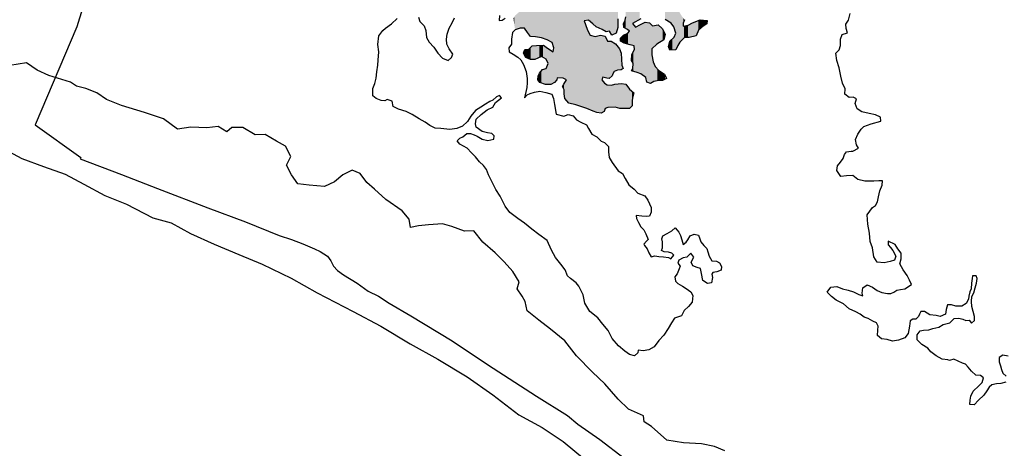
# Model space of a CAD drawing. Extents: x 136693 to 413893, y 707796 to 905796.
# Tile 5 of 70: x 187012 to 206029, y 765480 to 773765. Entities that reach past the tile are written whole.
import ezdxf

# ---------------------------------------------------------------- set-up
doc = ezdxf.new("R2010")
doc.units = 0
doc.header["$LTSCALE"] = 2000
for name, color, linetype in [('COWFILL', 11, 'CONTINUOUS'), ('MAJROADS', 9, 'CONTINUOUS'), ('WATER', 4, 'CONTINUOUS')]:
    doc.layers.add(name, color=color, linetype=linetype)

msp = doc.modelspace()

# ---------------------------------------------------------------- linework, layer by layer
at = {"layer": 'COWFILL', "color": 0}
for points in [[(198530, 773506), (198530, 785764), (198559, 773598), (198559, 785793)], [(198559, 773598), (198559, 785793), (198564, 773615), (198564, 785799)], [(198564, 773615), (198564, 785799), (198565, 773707), (198565, 785800)], [(198565, 773707), (198565, 785800), (198565, 773782), (198565, 785800)], [(198349, 773534), (198349, 785570), (198356, 773535), (198356, 785578)], [(198356, 773535), (198356, 785578), (198362, 773536), (198362, 785584)], [(198362, 773536), (198362, 785584), (198370, 773536), (198370, 785593)], [(198370, 773536), (198370, 785593), (198399, 773540), (198399, 785624)], [(198399, 773540), (198399, 785624), (198405, 773541), (198405, 785631)], [(198405, 773541), (198405, 785631), (198437, 773482), (198437, 785666)], [(198437, 773482), (198437, 785666), (198440, 773477), (198440, 785669)], [(198440, 773477), (198440, 785669), (198446, 773465), (198446, 785676)], [(198446, 773465), (198446, 785676), (198458, 773471), (198458, 785688)], [(198458, 773471), (198458, 785688), (198466, 773475), (198466, 785698)], [(198466, 773475), (198466, 785698), (198468, 773476), (198468, 785699)], [(198468, 773476), (198468, 785699), (198492, 773487), (198492, 785724)], [(198492, 773487), (198492, 785724), (198507, 773495), (198507, 785740)], [(198507, 773495), (198507, 785740), (198512, 773498), (198512, 785745)], [(198512, 773498), (198512, 785745), (198520, 773501), (198520, 785754)], [(198520, 773501), (198520, 785754), (198530, 773506), (198530, 785764)], [(198160, 773620), (198160, 785364), (198228, 773590), (198228, 785439)], [(198228, 773590), (198228, 785439), (198244, 773583), (198244, 785455)], [(198244, 773583), (198244, 785455), (198256, 773578), (198256, 785469)], [(198256, 773578), (198256, 785469), (198263, 773575), (198263, 785476)], [(198263, 773575), (198263, 785476), (198273, 773569), (198273, 785488)], [(198273, 773569), (198273, 785488), (198302, 773553), (198302, 785519)], [(198302, 773553), (198302, 785519), (198306, 773551), (198306, 785523)], [(198306, 773551), (198306, 785523), (198320, 773543), (198320, 785538)], [(198320, 773542), (198320, 785539), (198338, 773533), (198338, 785558)], [(198320, 773543), (198320, 785538), (198320, 773542), (198320, 785539)], [(198338, 773533), (198338, 785558), (198349, 773534), (198349, 785570)], [(197996, 773753), (197996, 785186), (198027, 773727), (198027, 785220)], [(198027, 773727), (198027, 785220), (198079, 773685), (198079, 785276)], [(198079, 773685), (198079, 785276), (198085, 773680), (198085, 785282)], [(198085, 773680), (198085, 785282), (198128, 773642), (198128, 785329)], [(198128, 773642), (198128, 785329), (198146, 773626), (198146, 785349)], [(198146, 773626), (198146, 785349), (198160, 773620), (198160, 785364)], [(197751, 772122), (197751, 784919), (197851, 772087), (197851, 785028)], [(197851, 772087), (197851, 785028), (197912, 772065), (197912, 785095)], [(197912, 773745), (197912, 785095), (197937, 773747), (197937, 785121)], [(197937, 773747), (197937, 785121), (197968, 773750), (197968, 785155)], [(197968, 773750), (197968, 785155), (197978, 773751), (197978, 785166)], [(197978, 773751), (197978, 785166), (197996, 773753), (197996, 785186)], [(197617, 772148), (197617, 784773), (197751, 772122), (197751, 784919)], [(197394, 772643), (197394, 784531), (197493, 772635), (197493, 784639)], [(197493, 772635), (197493, 784639), (197511, 772634), (197511, 784658)], [(197511, 772634), (197511, 784658), (197519, 772629), (197519, 784667)], [(197519, 772629), (197519, 784667), (197526, 772625), (197526, 784674)], [(197526, 772625), (197526, 784675), (197542, 772616), (197542, 784692)], [(197526, 772625), (197526, 784674), (197526, 772625), (197526, 784675)], [(197542, 772616), (197542, 784692), (197570, 772600), (197570, 784722)], [(197570, 772206), (197570, 784722), (197617, 772148), (197617, 784773)], [(197298, 773322), (197298, 784426), (197314, 773274), (197314, 784443)], [(197314, 773274), (197314, 784443), (197331, 773221), (197331, 784462)], [(197331, 772544), (197331, 784462), (197343, 772551), (197343, 784476)], [(197343, 772551), (197343, 784476), (197385, 772601), (197385, 784521)], [(197385, 772601), (197385, 784521), (197394, 772643), (197394, 784531)], [(197130, 773399), (197130, 784244), (197167, 773385), (197167, 784284)], [(197167, 773385), (197167, 784284), (197178, 773381), (197178, 784295)], [(197178, 773381), (197178, 784295), (197179, 773380), (197179, 784297)], [(197179, 773380), (197179, 784297), (197198, 773373), (197198, 784317)], [(197198, 773373), (197198, 784317), (197205, 773369), (197205, 784325)], [(197205, 773369), (197205, 784325), (197220, 773361), (197220, 784341)], [(197220, 773361), (197220, 784341), (197268, 773337), (197268, 784393)], [(197268, 773337), (197268, 784393), (197298, 773322), (197298, 784426)], [(196813, 773531), (196813, 784086), (196822, 773518), (196822, 784090)], [(196822, 773518), (196822, 784090), (196837, 773499), (196837, 784097)], [(196837, 773499), (196837, 784097), (196877, 773446), (196877, 784117)], [(196877, 773446), (196877, 784117), (196880, 773442), (196880, 784118)], [(196880, 773442), (196880, 784118), (196912, 773439), (196912, 784134)], [(196912, 773439), (196912, 784134), (196961, 773434), (196961, 784157)], [(196961, 773434), (196961, 784157), (196972, 773433), (196972, 784163)], [(196972, 773433), (196972, 784163), (196996, 773429), (196996, 784174)], [(196996, 773429), (196996, 784174), (197017, 773426), (197017, 784184)], [(197017, 773426), (197017, 784184), (197020, 773426), (197020, 784186)], [(197020, 773426), (197020, 784186), (197026, 773425), (197026, 784189)], [(197026, 773425), (197026, 784189), (197051, 773421), (197051, 784201)], [(197051, 773421), (197051, 784201), (197059, 773420), (197059, 784204)], [(197059, 773420), (197059, 784204), (197087, 773416), (197087, 784218)], [(197087, 773416), (197087, 784218), (197089, 773415), (197089, 784219)], [(197089, 773415), (197089, 784219), (197110, 773407), (197110, 784229)], [(197110, 773407), (197110, 784229), (197122, 773402), (197122, 784235)], [(197122, 773402), (197122, 784235), (197130, 773399), (197130, 784244)], [(198716, 773592), (198716, 775629), (198728, 773585), (198728, 775581)], [(198728, 773585), (198728, 775581), (198748, 773572), (198748, 775525)], [(198748, 773572), (198748, 775525), (198756, 773567), (198756, 775502)], [(198756, 773567), (198756, 775502), (198761, 773564), (198761, 775489)], [(198761, 773564), (198761, 775489), (198788, 773547), (198788, 775477)], [(198788, 773547), (198788, 775477), (198790, 773546), (198790, 775476)], [(198790, 773283), (198790, 775476), (198791, 773283), (198791, 775476)], [(198791, 773283), (198791, 775476), (198804, 773279), (198804, 775470)], [(198804, 773279), (198804, 775470), (198805, 773278), (198805, 775470)], [(198805, 773278), (198805, 775470), (198827, 773273), (198827, 775460)], [(198827, 773273), (198827, 775460), (198828, 773273), (198828, 775460)], [(198828, 773273), (198828, 775460), (198837, 773271), (198837, 775456)], [(198837, 773271), (198837, 775456), (198839, 773271), (198839, 775455)], [(198839, 773271), (198839, 775455), (198840, 773270), (198840, 775455)], [(198840, 773270), (198840, 775455), (198849, 773268), (198849, 775450)], [(198849, 773688), (198849, 775450), (198852, 773690), (198852, 775449)], [(198852, 773690), (198852, 775449), (198857, 773693), (198857, 775447)], [(198857, 773693), (198857, 775447), (198861, 773695), (198861, 775445)], [(198861, 773695), (198861, 775445), (198874, 773702), (198874, 775440)], [(198874, 773702), (198874, 775440), (198878, 773705), (198878, 775438)], [(198878, 773705), (198878, 775438), (198880, 773706), (198880, 775438)], [(198880, 773706), (198880, 775438), (198888, 773710), (198888, 775436)], [(198888, 773710), (198888, 775436), (198908, 773722), (198908, 775433)], [(198908, 773722), (198908, 775433), (198935, 773737), (198935, 775429)], [(198935, 773737), (198935, 775429), (198980, 773763), (198980, 775422)], [(198980, 773763), (198980, 775422), (198986, 773766), (198986, 775421)], [(199595, 773700), (199595, 774732), (199610, 773677), (199610, 774738)], [(199610, 773677), (199610, 774738), (199615, 773669), (199615, 774735)], [(196649, 773592), (196649, 774527), (196680, 773602), (196680, 774554)], [(196680, 773602), (196680, 774554), (196703, 773602), (196703, 774573)], [(196703, 773602), (196703, 774573), (196721, 773602), (196721, 774580)], [(196721, 773602), (196721, 774580), (196744, 773602), (196744, 774589)], [(196744, 773602), (196744, 774589), (196764, 773602), (196764, 774596)], [(196764, 773602), (196764, 774596), (196770, 773593), (196770, 774598)], [(196770, 773593), (196770, 774598), (196771, 773591), (196771, 774599)], [(196771, 773591), (196771, 774599), (196785, 773571), (196785, 774604)], [(196785, 773571), (196785, 774604), (196813, 773531), (196813, 774614)], [(196813, 773531), (196813, 774614), (196813, 773531), (196813, 774648)], [(199478, 773768), (199478, 774698), (199504, 773753), (199504, 774703)], [(199504, 773753), (199504, 774703), (199541, 773731), (199541, 774712)], [(199541, 773731), (199541, 774712), (199551, 773726), (199551, 774714)], [(199551, 773726), (199551, 774714), (199556, 773723), (199556, 774716)], [(199556, 773723), (199556, 774716), (199566, 773717), (199566, 774720)], [(199566, 773717), (199566, 774720), (199567, 773716), (199567, 774720)], [(199567, 773716), (199567, 774720), (199595, 773700), (199595, 774732)], [(199615, 773669), (199615, 774735), (199641, 773630), (199641, 774718)], [(199641, 773630), (199641, 774328), (199644, 773625), (199644, 774266)], [(199644, 773625), (199644, 774266), (199648, 773614), (199648, 774202)], [(199648, 773614), (199648, 774202), (199650, 773608), (199650, 774197)], [(199650, 773608), (199650, 774197), (199651, 773604), (199651, 774194)], [(199651, 773604), (199651, 774194), (199673, 773544), (199673, 774140)], [(199673, 773544), (199673, 774140), (199676, 773535), (199676, 774132)], [(199676, 773535), (199676, 774132), (199678, 773529), (199678, 774127)], [(199678, 773529), (199678, 774127), (199678, 773528), (199678, 774126)], [(199678, 773528), (199678, 774126), (199683, 773513), (199683, 774113)], [(199683, 773513), (199683, 774113), (199685, 773509), (199685, 774109)], [(199685, 773509), (199685, 774109), (199686, 773507), (199686, 774107)], [(199686, 773185), (199686, 774107), (199698, 773209), (199698, 774076)], [(199698, 773209), (199698, 774076), (199701, 773216), (199701, 774074)], [(199701, 773216), (199701, 774074), (199726, 773264), (199726, 774059)], [(199726, 773264), (199726, 774059), (199739, 773291), (199739, 774051)], [(199739, 773291), (199739, 774051), (199755, 773322), (199755, 773991)], [(196548, 773787), (196548, 773787), (196551, 773763), (196551, 773794)], [(196551, 773763), (196551, 773794), (196560, 773704), (196560, 773808)], [(196560, 773704), (196560, 773808), (196566, 773663), (196566, 773819)], [(196566, 773663), (196566, 773819), (196580, 773569), (196580, 773843)], [(196580, 773569), (196580, 773843), (196581, 773570), (196581, 773846)], [(196581, 773570), (196581, 773846), (196602, 773577), (196602, 773864)], [(196602, 773577), (196602, 773864), (196613, 773580), (196613, 773873)], [(196613, 773580), (196613, 773873), (196638, 773588), (196638, 773894)], [(196638, 773588), (196638, 773894), (196641, 773589), (196641, 773897)], [(196641, 773589), (196641, 773897), (196645, 773591), (196645, 773900)], [(196645, 773591), (196645, 773900), (196649, 773592), (196649, 773904)], [(198708, 773598), (198708, 773756), (198712, 773595), (198712, 773787)], [(198712, 773595), (198712, 773787), (198716, 773592), (198716, 773822)], [(198716, 773592), (198716, 773822), (198716, 773592), (198716, 773823)], [(199755, 773322), (199755, 773908), (199760, 773331), (199760, 773901)], [(199760, 773331), (199760, 773901), (199764, 773335), (199764, 773894)], [(199764, 773335), (199764, 773894), (199771, 773342), (199771, 773882)], [(199771, 773342), (199771, 773882), (199777, 773347), (199777, 773872)], [(199777, 773347), (199777, 773872), (199778, 773348), (199778, 773870)], [(199778, 773348), (199778, 773870), (199789, 773360), (199789, 773850)], [(199789, 773360), (199789, 773850), (199805, 773375), (199805, 773824)], [(199805, 773375), (199805, 773824), (199818, 773388), (199818, 773809)], [(199818, 773388), (199818, 773809), (199829, 773399), (199829, 773796)], [(199829, 773640), (199829, 773796), (199829, 773699), (199829, 773796)], [(199829, 773699), (199829, 773796), (199844, 773738), (199844, 773778)], [(197912, 772065), (197912, 773745), (197937, 772056), (197937, 773669)], [(197937, 772056), (197937, 773669), (197968, 772045), (197968, 773587)], [(198674, 773690), (198674, 773690), (198675, 773678), (198675, 773692)], [(198675, 773678), (198675, 773692), (198681, 773614), (198681, 773705)], [(198681, 773614), (198681, 773705), (198688, 773610), (198688, 773718)], [(198688, 773610), (198688, 773718), (198708, 773598), (198708, 773756)], [(198688, 773610), (198688, 773718), (198688, 773610), (198688, 773718)], [(198849, 773268), (198849, 773688), (198852, 773268), (198852, 773685)], [(198852, 773268), (198852, 773685), (198857, 773266), (198857, 773680)], [(198857, 773266), (198857, 773680), (198861, 773266), (198861, 773675)], [(198861, 773266), (198861, 773675), (198874, 773263), (198874, 773660)], [(198874, 773263), (198874, 773660), (198878, 773262), (198878, 773656)], [(198878, 773262), (198878, 773656), (198880, 773261), (198880, 773653)], [(198880, 773261), (198880, 773653), (198888, 773186), (198888, 773644)], [(198888, 772757), (198888, 773644), (198908, 772750), (198908, 773621)], [(198908, 772750), (198908, 773621), (198935, 772742), (198935, 773636)], [(198935, 772742), (198935, 773636), (198980, 772726), (198980, 773660)], [(198980, 772726), (198980, 773660), (198986, 772724), (198986, 773663)], [(198986, 772724), (198986, 773663), (199000, 772720), (199000, 773671)], [(198986, 772724), (198986, 773663), (198986, 772724), (198986, 773663)], [(199000, 772720), (199000, 773671), (199009, 772717), (199009, 773676)], [(199009, 772717), (199009, 773676), (199009, 772716), (199009, 773676)], [(199009, 772716), (199009, 773676), (199010, 772716), (199010, 773676)], [(199010, 772716), (199010, 773676), (199019, 772710), (199019, 773681)], [(199019, 772710), (199019, 773681), (199076, 772668), (199076, 773711)], [(199076, 772668), (199076, 773711), (199092, 772656), (199092, 773720)], [(199092, 772656), (199092, 773720), (199102, 772649), (199102, 773718)], [(199102, 772649), (199102, 773718), (199110, 772619), (199110, 773717)], [(199110, 772619), (199110, 773717), (199122, 772573), (199122, 773714)], [(199122, 772573), (199122, 773714), (199127, 772556), (199127, 773713)], [(199127, 772556), (199127, 773713), (199151, 772547), (199151, 773708)], [(199151, 772547), (199151, 773708), (199176, 772537), (199176, 773703)], [(199176, 772537), (199176, 773703), (199193, 772531), (199193, 773685)], [(199193, 772531), (199193, 773685), (199197, 772533), (199197, 773681)], [(199197, 772533), (199197, 773681), (199222, 772548), (199222, 773656)], [(199222, 773083), (199222, 773656), (199223, 773200), (199223, 773655)], [(199223, 773200), (199223, 773655), (199234, 773211), (199234, 773644)], [(199234, 773211), (199234, 773644), (199236, 773213), (199236, 773644)], [(199236, 773213), (199236, 773644), (199242, 773219), (199242, 773646)], [(199242, 773219), (199242, 773646), (199246, 773223), (199246, 773647)], [(199246, 773223), (199246, 773647), (199261, 773238), (199261, 773650)], [(199261, 773238), (199261, 773650), (199288, 773264), (199288, 773656)], [(199288, 773264), (199288, 773656), (199306, 773282), (199306, 773660)], [(199306, 773282), (199306, 773660), (199316, 773292), (199316, 773662)], [(199316, 773292), (199316, 773662), (199328, 773299), (199328, 773665)], [(199328, 773299), (199328, 773665), (199343, 773309), (199343, 773668)], [(199343, 773309), (199343, 773668), (199353, 773315), (199353, 773659)], [(199353, 773315), (199353, 773659), (199354, 773316), (199354, 773657)], [(199354, 773316), (199354, 773657), (199367, 773323), (199367, 773644)], [(199367, 773323), (199367, 773644), (199406, 773347), (199406, 773605)], [(199406, 773347), (199406, 773605), (199418, 773355), (199418, 773593)], [(199829, 773399), (199829, 773640), (199844, 773414), (199844, 773643)], [(199829, 773399), (199829, 773640), (199829, 773399), (199829, 773640)], [(199844, 773738), (199844, 773778), (199852, 773760), (199852, 773768)], [(199844, 773414), (199844, 773643), (199852, 773422), (199852, 773644)], [(199852, 773422), (199852, 773644), (199855, 773422), (199855, 773645)], [(199855, 773422), (199855, 773645), (199863, 773422), (199863, 773646)], [(199863, 773422), (199863, 773646), (199867, 773422), (199867, 773647)], [(199867, 773422), (199867, 773647), (199873, 773422), (199873, 773648)], [(199873, 773422), (199873, 773648), (199892, 773422), (199892, 773651)], [(199892, 773422), (199892, 773651), (199895, 773422), (199895, 773652)], [(199895, 773422), (199895, 773652), (199902, 773422), (199902, 773653)], [(199902, 773422), (199902, 773653), (199921, 773422), (199921, 773656)], [(199921, 773422), (199921, 773656), (199938, 773422), (199938, 773666)], [(199938, 773422), (199938, 773666), (199944, 773422), (199944, 773670)], [(199944, 773422), (199944, 773670), (199958, 773425), (199958, 773678)], [(199958, 773425), (199958, 773678), (199960, 773425), (199960, 773679)], [(199960, 773425), (199960, 773679), (199997, 773434), (199997, 773701)], [(199997, 773434), (199997, 773701), (200002, 773435), (200002, 773704)], [(200002, 773435), (200002, 773704), (200005, 773436), (200005, 773706)], [(200005, 773436), (200005, 773706), (200022, 773441), (200022, 773712)], [(200022, 773441), (200022, 773712), (200051, 773448), (200051, 773724)], [(200051, 773448), (200051, 773724), (200067, 773451), (200067, 773730)], [(200067, 773451), (200067, 773730), (200079, 773454), (200079, 773734)], [(200079, 773454), (200079, 773734), (200121, 773563), (200121, 773750)], [(200121, 773563), (200121, 773750), (200140, 773578), (200140, 773757)], [(200140, 773578), (200140, 773757), (200156, 773591), (200156, 773764)], [(200156, 773591), (200156, 773764), (200167, 773600), (200167, 773762)], [(200167, 773600), (200167, 773762), (200177, 773608), (200177, 773761)], [(200177, 773608), (200177, 773761), (200214, 773638), (200214, 773756)], [(200214, 773638), (200214, 773756), (200215, 773638), (200215, 773756)], [(200215, 773638), (200215, 773756), (200259, 773671), (200259, 773750)], [(200259, 773671), (200259, 773750), (200277, 773684), (200277, 773748)], [(200277, 773684), (200277, 773748), (200281, 773687), (200281, 773747)], [(200281, 773687), (200281, 773747), (200290, 773746)], [(197968, 772045), (197968, 773587), (197978, 772040), (197978, 773560)], [(197978, 772040), (197978, 773560), (197996, 772033), (197996, 773527)], [(197996, 772033), (197996, 773527), (198027, 772019), (198027, 773468)], [(198027, 772019), (198027, 773468), (198079, 771996), (198079, 773454)], [(198079, 771996), (198079, 773454), (198085, 771994), (198085, 773453)], [(198085, 771994), (198085, 773453), (198128, 771979), (198128, 773442)], [(198128, 771979), (198128, 773442), (198146, 771973), (198146, 773446)], [(198146, 771973), (198146, 773446), (198160, 771968), (198160, 773450)], [(198160, 771968), (198160, 773450), (198228, 771961), (198228, 773466)], [(198228, 771961), (198228, 773466), (198244, 771959), (198244, 773464)], [(198244, 771959), (198244, 773464), (198256, 771966), (198256, 773461)], [(198256, 772604), (198256, 773461), (198263, 772623), (198263, 773460)], [(198263, 772623), (198263, 773460), (198273, 772654), (198273, 773458)], [(198273, 772654), (198273, 773458), (198302, 772647), (198302, 773452)], [(198302, 772647), (198302, 773452), (198306, 772646), (198306, 773452)], [(198306, 772646), (198306, 773452), (198320, 772643), (198320, 773449)], [(198320, 772643), (198320, 773449), (198320, 772643), (198320, 773449)], [(198320, 772643), (198320, 773449), (198338, 772639), (198338, 773407)], [(198338, 772639), (198338, 773407), (198349, 772637), (198349, 773380)], [(198613, 773346), (198613, 773405), (198616, 773345), (198616, 773408)], [(198613, 773347), (198613, 773347), (198613, 773346), (198613, 773405)], [(198616, 773345), (198616, 773408), (198626, 773341), (198626, 773418)], [(198626, 773341), (198626, 773418), (198628, 773340), (198628, 773420)], [(198628, 773340), (198628, 773420), (198633, 773338), (198633, 773424)], [(198633, 773338), (198633, 773424), (198643, 773333), (198643, 773435)], [(198643, 773333), (198643, 773435), (198668, 773322), (198668, 773459)], [(198668, 773322), (198668, 773459), (198672, 773320), (198672, 773463)], [(198672, 773320), (198672, 773463), (198674, 773319), (198674, 773464)], [(198674, 773319), (198674, 773464), (198675, 773319), (198675, 773465)], [(198675, 773319), (198675, 773465), (198681, 773316), (198681, 773468)], [(198681, 773316), (198681, 773468), (198688, 773313), (198688, 773471)], [(198688, 773313), (198688, 773471), (198708, 773307), (198708, 773481)], [(198688, 773313), (198688, 773471), (198688, 773313), (198688, 773471)], [(198708, 773307), (198708, 773481), (198712, 773306), (198712, 773483)], [(198712, 773306), (198712, 773483), (198716, 773304), (198716, 773485)], [(198716, 773304), (198716, 773485), (198728, 773301), (198728, 773491)], [(198716, 773304), (198716, 773485), (198716, 773304), (198716, 773485)], [(198728, 773301), (198728, 773491), (198748, 773295), (198748, 773501)], [(198748, 773295), (198748, 773501), (198756, 773293), (198756, 773505)], [(198756, 773293), (198756, 773505), (198761, 773291), (198761, 773511)], [(198761, 773291), (198761, 773511), (198788, 773283), (198788, 773545)], [(198788, 773283), (198788, 773545), (198790, 773283), (198790, 773546)], [(199418, 773355), (199418, 773593), (199428, 773361), (199428, 773573)], [(199428, 773361), (199428, 773573), (199450, 773375), (199450, 773532)], [(199450, 773375), (199450, 773532), (199463, 773427), (199463, 773509)], [(199463, 773427), (199463, 773509), (199476, 773482), (199476, 773484)], [(199476, 773482), (199476, 773484), (199476, 773483)], [(199615, 773176), (199615, 773391), (199641, 773178), (199641, 773414)], [(199641, 773178), (199641, 773414), (199644, 773178), (199644, 773417)], [(199644, 773178), (199644, 773417), (199648, 773178), (199648, 773421)], [(199648, 773178), (199648, 773421), (199650, 773178), (199650, 773422)], [(199650, 773178), (199650, 773422), (199651, 773178), (199651, 773424)], [(199651, 773178), (199651, 773424), (199673, 773180), (199673, 773476)], [(199673, 773180), (199673, 773476), (199676, 773180), (199676, 773483)], [(199676, 773180), (199676, 773483), (199678, 773180), (199678, 773488)], [(199678, 773180), (199678, 773489), (199683, 773181), (199683, 773502)], [(199678, 773180), (199678, 773488), (199678, 773180), (199678, 773489)], [(199683, 773181), (199683, 773502), (199685, 773184), (199685, 773506)], [(199685, 773184), (199685, 773506), (199686, 773185), (199686, 773507)], [(196837, 773013), (196837, 773191), (196877, 772998), (196877, 773227)], [(196877, 772998), (196877, 773227), (196880, 772998), (196880, 773229)], [(196880, 772998), (196880, 773229), (196912, 772998), (196912, 773257)], [(196912, 772998), (196912, 773257), (196961, 772998), (196961, 773262)], [(196961, 772998), (196961, 773262), (196972, 773002), (196972, 773263)], [(196972, 773002), (196972, 773263), (196996, 773012), (196996, 773265)], [(196996, 773012), (196996, 773265), (197017, 773021), (197017, 773266)], [(197017, 773021), (197017, 773266), (197020, 773022), (197020, 773267)], [(197020, 773022), (197020, 773267), (197026, 773025), (197026, 773267)], [(197026, 773025), (197026, 773267), (197051, 773038), (197051, 773268)], [(197051, 773038), (197051, 773268), (197059, 773041), (197059, 773269)], [(197059, 773041), (197059, 773269), (197087, 773055), (197087, 773270)], [(197087, 773055), (197087, 773270), (197089, 773054), (197089, 773270)], [(197089, 773054), (197089, 773270), (197110, 773042), (197110, 773272)], [(197110, 773042), (197110, 773272), (197122, 773036), (197122, 773272)], [(197122, 773036), (197122, 773272), (197130, 773031), (197130, 773273)], [(197130, 773031), (197130, 773273), (197167, 773011), (197167, 773244)], [(197167, 773011), (197167, 773244), (197178, 773005), (197178, 773235)], [(197178, 773005), (197178, 773235), (197179, 773004), (197179, 773234)], [(197179, 773004), (197179, 773234), (197198, 772965), (197198, 773219)], [(197198, 772965), (197198, 773219), (197205, 772951), (197205, 773214)], [(197314, 772535), (197314, 773146), (197331, 772544), (197331, 773221)], [(198349, 772637), (198349, 773380), (198356, 772635), (198356, 773362)], [(198356, 772635), (198356, 773362), (198362, 772634), (198362, 773348)], [(198362, 772634), (198362, 773348), (198370, 772633), (198370, 773348)], [(198370, 772633), (198370, 773348), (198399, 772628), (198399, 773348)], [(198399, 772628), (198399, 773348), (198405, 772633), (198405, 773348)], [(198405, 772633), (198405, 773348), (198437, 772660), (198437, 773348)], [(198437, 772660), (198437, 773348), (198440, 772663), (198440, 773346)], [(198440, 772663), (198440, 773346), (198446, 772668), (198446, 773342)], [(198446, 772668), (198446, 773342), (198458, 772678), (198458, 773335)], [(198458, 772678), (198458, 773335), (198466, 772720), (198466, 773330)], [(198466, 772720), (198466, 773330), (198468, 772722), (198468, 773329)], [(198468, 772722), (198468, 773329), (198492, 772761), (198492, 773314)], [(198492, 772761), (198492, 773314), (198507, 772767), (198507, 773305)], [(198507, 772767), (198507, 773305), (198512, 772769), (198512, 773302)], [(198512, 772769), (198512, 773302), (198520, 772772), (198520, 773297)], [(198520, 772772), (198520, 773297), (198530, 772775), (198530, 773285)], [(198530, 772775), (198530, 773285), (198559, 772786), (198559, 773249)], [(198559, 772786), (198559, 773249), (198564, 772787), (198564, 773243)], [(198564, 772787), (198564, 773243), (198565, 772787), (198565, 773242)], [(198565, 772787), (198565, 773242), (198565, 772787), (198565, 773241)], [(198565, 772787), (198565, 773241), (198583, 772789), (198583, 773220)], [(198583, 772789), (198583, 773220), (198595, 772790), (198595, 773204)], [(199541, 773248), (199541, 773248), (199551, 773219), (199551, 773286)], [(199551, 773219), (199551, 773286), (199556, 773204), (199556, 773305)], [(199556, 773204), (199556, 773305), (199566, 773173), (199566, 773344)], [(199566, 773173), (199566, 773344), (199567, 773173), (199567, 773349)], [(199567, 773173), (199567, 773349), (199595, 773175), (199595, 773373)], [(199595, 773175), (199595, 773373), (199610, 773176), (199610, 773387)], [(199610, 773176), (199610, 773387), (199615, 773176), (199615, 773391)], [(196744, 773116), (196744, 773116), (196764, 773076), (196764, 773175)], [(196764, 773076), (196764, 773175), (196770, 773064), (196770, 773191)], [(196770, 773064), (196770, 773191), (196771, 773061), (196771, 773191)], [(196771, 773061), (196771, 773191), (196785, 773032), (196785, 773191)], [(196785, 773032), (196785, 773191), (196813, 773022), (196813, 773191)], [(196813, 773022), (196813, 773191), (196813, 773022), (196813, 773191)], [(196813, 773022), (196813, 773191), (196822, 773019), (196822, 773191)], [(196822, 773019), (196822, 773191), (196837, 773013), (196837, 773191)], [(197205, 772951), (197205, 773214), (197220, 772920), (197220, 773204)], [(197220, 772510), (197220, 773204), (197268, 772510), (197268, 773175)], [(197268, 772510), (197268, 773175), (197298, 772527), (197298, 773156)], [(197298, 772527), (197298, 773156), (197314, 772535), (197314, 773146)], [(198595, 772790), (198595, 773204), (198604, 772791), (198604, 773181)], [(198604, 772791), (198604, 773181), (198613, 772792), (198613, 773159)], [(198613, 772792), (198613, 773159), (198613, 772792), (198613, 773158)], [(198613, 772792), (198613, 773158), (198616, 772793), (198616, 773150)], [(198616, 772793), (198616, 773150), (198626, 772794), (198626, 773126)], [(198626, 772794), (198626, 773126), (198628, 772795), (198628, 773120)], [(198628, 772795), (198628, 773120), (198633, 772798), (198633, 773051)], [(198633, 772798), (198633, 773051), (198643, 772804), (198643, 772886)], [(198828, 772977), (198828, 772977), (198837, 772963), (198837, 773094)], [(198837, 772963), (198837, 773094), (198839, 772960), (198839, 773097)], [(198839, 772960), (198839, 773097), (198840, 772959), (198840, 773099)], [(198840, 772959), (198840, 773099), (198849, 772944), (198849, 773116)], [(198849, 772944), (198849, 773116), (198852, 772940), (198852, 773121)], [(198852, 772940), (198852, 773121), (198857, 772933), (198857, 773130)], [(198857, 772933), (198857, 773130), (198861, 772926), (198861, 773137)], [(198861, 772765), (198861, 773137), (198874, 772761), (198874, 773161)], [(198874, 772761), (198874, 773161), (198878, 772760), (198878, 773167)], [(198878, 772760), (198878, 773167), (198880, 772759), (198880, 773172)], [(198880, 772759), (198880, 773172), (198888, 772757), (198888, 773186)], [(199222, 772548), (199222, 773083), (199223, 772549), (199223, 773079)], [(199223, 772549), (199223, 773079), (199234, 772556), (199234, 773016)], [(197179, 772510), (197179, 772823), (197198, 772510), (197198, 772868)], [(197198, 772510), (197198, 772868), (197205, 772510), (197205, 772886)], [(197205, 772510), (197205, 772886), (197220, 772510), (197220, 772920)], [(198852, 772768), (198852, 772818), (198857, 772766), (198857, 772876)], [(198857, 772766), (198857, 772876), (198861, 772765), (198861, 772926)], [(199234, 772556), (199234, 773016), (199236, 772557), (199236, 773007)], [(199236, 772557), (199236, 773007), (199242, 772561), (199242, 772973)], [(199242, 772561), (199242, 772973), (199246, 772563), (199246, 772949)], [(199246, 772563), (199246, 772949), (199261, 772572), (199261, 772917)], [(199261, 772572), (199261, 772917), (199288, 772577), (199288, 772857)], [(199288, 772577), (199288, 772857), (199306, 772580), (199306, 772836)], [(199306, 772580), (199306, 772836), (199316, 772582), (199316, 772825)], [(197020, 772600), (197020, 772625), (197026, 772593), (197026, 772671)], [(197026, 772593), (197026, 772671), (197051, 772562), (197051, 772729)], [(197051, 772562), (197051, 772729), (197059, 772553), (197059, 772738)], [(197059, 772553), (197059, 772738), (197087, 772542), (197087, 772774)], [(197087, 772542), (197087, 772774), (197089, 772541), (197089, 772777)], [(197089, 772541), (197089, 772777), (197110, 772533), (197110, 772804)], [(197110, 772533), (197110, 772804), (197122, 772528), (197122, 772807)], [(197122, 772528), (197122, 772807), (197130, 772525), (197130, 772809)], [(197130, 772525), (197130, 772809), (197167, 772511), (197167, 772818)], [(197167, 772511), (197167, 772818), (197178, 772510), (197178, 772820)], [(197178, 772510), (197178, 772820), (197179, 772510), (197179, 772823)], [(198827, 772776), (198827, 772776), (198828, 772775), (198828, 772778)], [(198828, 772775), (198828, 772778), (198837, 772773), (198837, 772793)], [(198837, 772773), (198837, 772793), (198839, 772772), (198839, 772796)], [(198839, 772772), (198839, 772796), (198840, 772772), (198840, 772797)], [(198840, 772772), (198840, 772797), (198849, 772769), (198849, 772813)], [(198849, 772769), (198849, 772813), (198852, 772768), (198852, 772818)], [(199316, 772582), (199316, 772825), (199328, 772584), (199328, 772811)], [(199328, 772584), (199328, 772811), (199343, 772587), (199343, 772793)], [(199343, 772587), (199343, 772793), (199353, 772588), (199353, 772782)], [(199353, 772588), (199353, 772782), (199354, 772588), (199354, 772781)], [(199354, 772588), (199354, 772781), (199367, 772588), (199367, 772773)], [(199367, 772588), (199367, 772773), (199406, 772588), (199406, 772749)], [(199406, 772588), (199406, 772749), (199418, 772588), (199418, 772741)], [(199418, 772588), (199418, 772741), (199428, 772588), (199428, 772735)], [(199428, 772588), (199428, 772735), (199450, 772600), (199450, 772721)], [(199450, 772600), (199450, 772721), (199463, 772607), (199463, 772713)], [(199463, 772607), (199463, 772713), (199476, 772614), (199476, 772687)], [(199476, 772614), (199476, 772687), (199476, 772614), (199476, 772686)], [(199476, 772614), (199476, 772686), (199478, 772615), (199478, 772682)], [(197017, 772604), (197017, 772604), (197020, 772600), (197020, 772625)], [(197493, 772475), (197493, 772475), (197511, 772439), (197511, 772504)], [(197511, 772439), (197511, 772504), (197519, 772423), (197519, 772517)], [(197519, 772423), (197519, 772517), (197526, 772409), (197526, 772528)], [(197526, 772330), (197526, 772529), (197542, 772240), (197542, 772555)], [(197526, 772409), (197526, 772528), (197526, 772408), (197526, 772529)], [(197542, 772240), (197542, 772555), (197570, 772206), (197570, 772600)], [(198256, 771966), (198256, 772604), (198263, 771970), (198263, 772595)], [(198263, 771970), (198263, 772595), (198273, 771976), (198273, 772581)], [(198273, 771976), (198273, 772581), (198302, 771992), (198302, 772541)], [(198302, 771992), (198302, 772541), (198306, 772005), (198306, 772537)], [(198306, 772005), (198306, 772537), (198320, 772051), (198320, 772527)], [(198320, 772051), (198320, 772527), (198320, 772051), (198320, 772527)], [(198320, 772051), (198320, 772527), (198338, 772057), (198338, 772515)], [(198338, 772057), (198338, 772515), (198349, 772060), (198349, 772508)], [(198349, 772060), (198349, 772508), (198356, 772063), (198356, 772503)], [(198356, 772063), (198356, 772503), (198362, 772065), (198362, 772503)], [(198362, 772065), (198362, 772503), (198370, 772067), (198370, 772503)], [(198370, 772067), (198370, 772503), (198399, 772069), (198399, 772502)], [(198399, 772069), (198399, 772502), (198405, 772069), (198405, 772502)], [(198405, 772069), (198405, 772502), (198437, 772071), (198437, 772502)], [(198437, 772071), (198437, 772502), (198440, 772071), (198440, 772502)], [(198440, 772071), (198440, 772502), (198446, 772071), (198446, 772504)], [(198446, 772071), (198446, 772504), (198458, 772072), (198458, 772507)], [(198458, 772072), (198458, 772507), (198466, 772072), (198466, 772509)], [(198466, 772072), (198466, 772509), (198468, 772072), (198468, 772509)], [(198468, 772072), (198468, 772509), (198492, 772074), (198492, 772515)], [(198492, 772074), (198492, 772515), (198507, 772074), (198507, 772518)], [(198507, 772074), (198507, 772518), (198512, 772075), (198512, 772519)], [(198512, 772075), (198512, 772519), (198520, 772072), (198520, 772520)], [(198520, 772072), (198520, 772520), (198530, 772070), (198530, 772521)], [(198530, 772070), (198530, 772521), (198559, 772062), (198559, 772525)], [(198559, 772062), (198559, 772525), (198564, 772060), (198564, 772526)], [(198564, 772060), (198564, 772526), (198565, 772060), (198565, 772526)], [(198565, 772060), (198565, 772526), (198583, 772055), (198583, 772528)], [(198565, 772060), (198565, 772526), (198565, 772060), (198565, 772526)], [(198583, 772055), (198583, 772528), (198595, 772051), (198595, 772530)], [(198595, 772051), (198595, 772530), (198604, 772049), (198604, 772531)], [(198604, 772049), (198604, 772531), (198613, 772049), (198613, 772532)], [(198613, 772049), (198613, 772532), (198613, 772049), (198613, 772532)], [(198613, 772049), (198613, 772532), (198616, 772049), (198616, 772532)], [(198616, 772049), (198616, 772532), (198626, 772049), (198626, 772534)], [(198626, 772049), (198626, 772534), (198628, 772049), (198628, 772534)], [(198628, 772049), (198628, 772534), (198633, 772049), (198633, 772534)], [(198633, 772049), (198633, 772534), (198643, 772049), (198643, 772532)], [(198643, 772049), (198643, 772532), (198668, 772049), (198668, 772527)], [(198668, 772049), (198668, 772527), (198672, 772048), (198672, 772526)], [(198672, 772048), (198672, 772526), (198674, 772048), (198674, 772526)], [(198674, 772048), (198674, 772526), (198675, 772048), (198675, 772526)], [(198675, 772048), (198675, 772526), (198681, 772048), (198681, 772524)], [(198681, 772048), (198681, 772524), (198688, 772048), (198688, 772523)], [(198688, 772048), (198688, 772523), (198688, 772048), (198688, 772523)], [(198688, 772048), (198688, 772523), (198708, 772048), (198708, 772519)], [(198708, 772048), (198708, 772519), (198712, 772048), (198712, 772518)], [(198712, 772048), (198712, 772518), (198716, 772048), (198716, 772517)], [(198716, 772048), (198716, 772517), (198716, 772048), (198716, 772517)], [(198716, 772048), (198716, 772517), (198728, 772048), (198728, 772502)], [(198728, 772048), (198728, 772502), (198748, 772048), (198748, 772477)], [(198748, 772048), (198748, 772477), (198756, 772048), (198756, 772468)], [(198756, 772048), (198756, 772468), (198761, 772048), (198761, 772462)], [(198761, 772048), (198761, 772462), (198788, 772048), (198788, 772428)], [(197526, 772332), (197526, 772332), (197526, 772330), (197526, 772408)], [(198788, 772048), (198788, 772428), (198790, 772049), (198790, 772426)], [(198790, 772049), (198790, 772426), (198791, 772050), (198791, 772424)], [(198791, 772050), (198791, 772424), (198804, 772063), (198804, 772413)], [(198804, 772063), (198804, 772413), (198805, 772064), (198805, 772412)], [(198805, 772064), (198805, 772412), (198827, 772086), (198827, 772392)], [(198827, 772086), (198827, 772392), (198828, 772087), (198828, 772391)], [(198828, 772087), (198828, 772391), (198837, 772096), (198837, 772382)], [(198837, 772096), (198837, 772382), (198839, 772098), (198839, 772381)], [(198839, 772098), (198839, 772381), (198840, 772206), (198840, 772380)], [(198840, 772206), (198840, 772380), (198849, 772249), (198849, 772371)], [(198849, 772249), (198849, 772371), (198852, 772261), (198852, 772369)], [(198852, 772261), (198852, 772369), (198857, 772282), (198857, 772364)], [(198857, 772282), (198857, 772364), (198861, 772298), (198861, 772360)]]:
    msp.add_solid(points, dxfattribs=at)
at = {"layer": 'MAJROADS', "color": 0}
for points in [[(188393, 774527), (188118, 773624)], [(188118, 773624), (187310, 771732), (188195, 771098)], [(188195, 771098), (188178, 771073), (188981, 770774), (189674, 770501), (190643, 770125), (191370, 769859), (192022, 769595), (192264, 769518), (192481, 769432), (192707, 769338), (192815, 769287), (192957, 769194), (193024, 769101), (193073, 769000), (193148, 768916), (193265, 768831), (193531, 768670), (193740, 768518), (193940, 768424), (194149, 768288), (194566, 768042), (195366, 767559), (196050, 767101), (196992, 766491), (197593, 766117), (197793, 765948), (198218, 765652), (198684, 765288)]]:
    msp.add_lwpolyline(points, dxfattribs=at)
at = {"layer": 'WATER', "color": 0}
for points in [[(194714, 773816), (194739, 773732), (194780, 773690), (194822, 773648), (194855, 773556), (194871, 773422), (194920, 773329), (195012, 773236), (195086, 773119), (195178, 773018), (195286, 772975), (195354, 773033), (195379, 773100), (195305, 773201), (195263, 773293), (195256, 773386), (195265, 773486), (195307, 773603), (195366, 773703), (195409, 773803)], [(196280, 773848), (196271, 773747), (196330, 773755), (196389, 773797)], [(199009, 773779), (198849, 773688), (198908, 773621), (199000, 773671), (199092, 773720), (199176, 773703), (199234, 773644), (199343, 773668), (199418, 773593), (199476, 773483), (199450, 773375), (199316, 773292), (199223, 773200), (199222, 773083), (199246, 772949), (199288, 772857), (199354, 772781), (199463, 772713), (199504, 772629), (199428, 772588), (199353, 772588), (199261, 772572), (199193, 772531), (199127, 772556), (199102, 772649), (199010, 772716), (198935, 772742), (198827, 772776), (198852, 772818), (198861, 772926), (198828, 772977), (198837, 773094), (198888, 773186), (198880, 773261), (198805, 773278), (198688, 773313), (198613, 773347), (198613, 773405), (198672, 773463), (198756, 773505), (198790, 773546), (198748, 773572), (198681, 773614), (198674, 773690), (198708, 773756), (198716, 773823)], [(206055, 766759), (205962, 766734), (205879, 766726), (205786, 766710), (205736, 766660), (205694, 766593), (205634, 766510), (205533, 766410), (205449, 766319), (205365, 766328), (205366, 766411), (205383, 766487), (205426, 766587), (205535, 766687), (205602, 766753), (205628, 766845), (205570, 766887), (205478, 766896), (205395, 766972), (205328, 767048), (205278, 767107), (205220, 767124), (205136, 767166), (205053, 767201), (204969, 767176), (204936, 767193), (204827, 767202), (204710, 767270), (204610, 767346), (204552, 767413), (204435, 767489), (204344, 767574), (204344, 767674), (204403, 767749), (204470, 767765), (204571, 767773), (204646, 767798), (204764, 767822), (204848, 767872), (204974, 767904), (205058, 767988), (205150, 767995), (205225, 767978), (205284, 767953), (205351, 767960), (205392, 767902), (205451, 767951), (205452, 768027), (205427, 768127), (205403, 768220), (205395, 768320), (205404, 768412), (205438, 768487), (205464, 768579), (205489, 768671), (205507, 768763), (205482, 768814), (205415, 768814), (205406, 768764), (205397, 768672), (205388, 768563), (205363, 768505), (205346, 768421), (205337, 768362), (205294, 768279), (205210, 768229), (205093, 768230), (205010, 768256), (204934, 768256), (204908, 768164), (204891, 768072), (204790, 768031), (204715, 768048), (204590, 768058), (204490, 768125), (204414, 768126), (204389, 768076), (204372, 768026), (204321, 767976), (204262, 767976), (204212, 767943), (204195, 767843), (204169, 767700), (204109, 767617), (203983, 767568), (203866, 767552), (203766, 767586), (203657, 767595), (203582, 767662), (203583, 767763), (203592, 767838), (203559, 767905), (203492, 767939), (203400, 767990), (203325, 768016), (203242, 768075), (203158, 768117), (203033, 768177), (202925, 768270), (202783, 768346), (202691, 768413), (202608, 768498), (202676, 768598), (202793, 768605), (202902, 768563), (203010, 768537), (203119, 768503), (203219, 768452), (203294, 768426), (203286, 768476), (203295, 768585), (203379, 768643), (203480, 768592), (203571, 768533), (203663, 768491), (203772, 768473), (203839, 768473), (203898, 768498), (203956, 768539), (204023, 768547), (204107, 768563), (204233, 768646), (204200, 768730), (204151, 768822), (204076, 768932), (204010, 769049), (204036, 769141), (204036, 769250), (203970, 769334), (203920, 769418), (203787, 769486), (203786, 769411), (203828, 769360), (203878, 769301), (203936, 769192), (203910, 769117), (203826, 769092), (203709, 769068), (203575, 769077), (203508, 769178), (203485, 769354), (203435, 769480), (203428, 769639), (203395, 769815), (203380, 769991), (203481, 770133), (203540, 770174), (203582, 770241), (203600, 770342), (203626, 770459), (203668, 770567), (203677, 770651), (203602, 770651), (203510, 770644), (203334, 770645), (203200, 770679), (203100, 770755), (202983, 770747), (202874, 770731), (202791, 770849), (202808, 770941), (202867, 771008), (202918, 771083), (202944, 771158), (202978, 771208), (203070, 771224), (203103, 771224), (203213, 771282), (203171, 771349), (203155, 771450), (203198, 771550), (203265, 771650), (203316, 771700), (203458, 771749), (203643, 771806), (203635, 771882), (203543, 771924), (203418, 771950), (203276, 771985), (203184, 772044), (203151, 772145), (203177, 772237), (203110, 772270), (203035, 772263), (202951, 772322), (202952, 772431), (202903, 772540), (202870, 772674), (202838, 772833), (202797, 772976), (202772, 773118), (202840, 773185), (202866, 773268), (202866, 773386), (202900, 773478), (203001, 773510), (202977, 773594), (202969, 773678), (203019, 773753), (203054, 773887)], [(198565, 773782), (198565, 773707), (198564, 773615), (198530, 773506), (198446, 773465), (198405, 773541), (198338, 773533), (198263, 773575), (198146, 773626), (198079, 773685), (197996, 773753), (197912, 773745), (197937, 773669), (197978, 773560), (198027, 773468), (198128, 773442), (198228, 773466), (198320, 773449), (198362, 773348), (198437, 773348), (198520, 773297), (198595, 773204), (198628, 773120), (198643, 772886), (198668, 772819), (198626, 772794), (198559, 772786), (198492, 772761), (198466, 772720), (198458, 772678), (198399, 772628), (198349, 772637), (198273, 772654), (198256, 772604), (198306, 772537), (198356, 772503), (198440, 772502), (198507, 772518), (198633, 772534), (198716, 772517), (198791, 772424), (198874, 772349), (198857, 772282), (198840, 772206), (198839, 772098), (198788, 772048), (198688, 772048), (198604, 772049), (198512, 772075), (198370, 772067), (198320, 772051), (198302, 771992), (198244, 771959), (198160, 771968), (198085, 771994), (197968, 772045), (197851, 772087), (197751, 772122), (197617, 772148), (197542, 772240), (197526, 772332), (197526, 772408), (197493, 772475), (197519, 772517), (197570, 772600), (197511, 772634), (197394, 772643), (197385, 772601), (197343, 772551), (197268, 772510), (197167, 772511), (197059, 772553), (197017, 772604), (197026, 772671), (197051, 772729), (197110, 772804), (197178, 772820), (197220, 772920), (197179, 773004), (197087, 773055), (197020, 773022), (196961, 772998), (196877, 772998), (196785, 773032), (196744, 773116), (196770, 773191), (196837, 773191), (196912, 773257), (196996, 773265), (197130, 773273), (197205, 773214), (197314, 773146), (197331, 773221), (197298, 773322), (197198, 773373), (197089, 773415), (196972, 773433), (196880, 773442), (196822, 773518), (196764, 773602), (196680, 773602), (196580, 773569), (196529, 773519), (196511, 773386), (196511, 773294), (196460, 773218), (196468, 773143), (196543, 773101), (196635, 773042), (196693, 772991), (196743, 772898), (196792, 772764), (196816, 772630), (196816, 772546), (196807, 772454), (196764, 772254), (196814, 772312), (196873, 772337), (196957, 772361), (197057, 772386), (197174, 772360), (197291, 772326), (197324, 772242), (197340, 772124), (197373, 771940), (197523, 771897), (197607, 771930), (197699, 771904), (197765, 771828), (197849, 771786), (197957, 771735), (197999, 771659), (198065, 771550), (198157, 771499), (198240, 771415), (198307, 771389), (198382, 771314), (198381, 771213), (198397, 771104), (198455, 771003), (198571, 770843), (198655, 770793), (198704, 770692), (198779, 770574), (198879, 770490), (198953, 770414), (199087, 770363), (199145, 770279), (199211, 770136), (199211, 770044), (199177, 769969), (199110, 769961), (199026, 769970), (198917, 769979), (198925, 769920), (198966, 769845), (199008, 769761), (199066, 769702), (199107, 769626), (199148, 769517), (199115, 769484), (199064, 769425), (199081, 769400), (199131, 769333), (199164, 769257), (199205, 769182), (199280, 769198), (199356, 769189), (199448, 769180), (199540, 769171), (199590, 769145), (199649, 769212), (199607, 769254), (199540, 769271), (199457, 769280), (199407, 769306), (199424, 769356), (199425, 769473), (199417, 769532), (199434, 769590), (199518, 769632), (199610, 769681), (199669, 769739), (199711, 769697), (199744, 769655), (199777, 769596), (199802, 769512), (199826, 769420), (199885, 769462), (199919, 769512), (199961, 769587), (200037, 769620), (200120, 769602), (200145, 769527), (200170, 769468), (200228, 769401), (200286, 769342), (200302, 769275), (200327, 769191), (200377, 769107), (200469, 769098), (200527, 769064), (200568, 768997), (200560, 768921), (200476, 768888), (200400, 768881), (200383, 768847), (200391, 768780), (200374, 768680), (200298, 768664), (200207, 768723), (200182, 768857), (200158, 768958), (200099, 768975), (200016, 769009), (199983, 769076), (200034, 769176), (199976, 769252), (199900, 769177), (199824, 769161), (199740, 769119), (199723, 769061), (199765, 769002), (199748, 768952), (199713, 768852), (199663, 768793), (199679, 768710), (199721, 768667), (199812, 768617), (199887, 768566), (199971, 768507), (200012, 768431), (200003, 768305), (199927, 768222), (199843, 768147), (199792, 768039), (199658, 767998), (199598, 767906), (199539, 767798), (199454, 767664), (199353, 767565), (199269, 767440), (199160, 767382), (199051, 767366), (198959, 767375), (198950, 767324), (198883, 767266), (198791, 767292), (198699, 767360), (198574, 767461), (198458, 767604), (198375, 767755), (198275, 767881), (198176, 767999), (198026, 768126), (197926, 768286), (197894, 768445), (197811, 768613), (197761, 768680), (197653, 768765), (197595, 768815), (197545, 768933), (197462, 769042), (197363, 769169), (197280, 769311), (197198, 769496), (197039, 769614), (196906, 769716), (196764, 769834), (196631, 769919), (196481, 770037), (196390, 770163), (196291, 770356), (196208, 770482), (196067, 770768), (196026, 770869), (195968, 770944), (195893, 771020), (195818, 771113), (195735, 771189), (195652, 771281), (195510, 771358), (195460, 771425), (195511, 771475), (195570, 771500), (195645, 771566), (195721, 771566), (195788, 771540), (195846, 771514), (195946, 771455), (196055, 771429), (196172, 771454), (196173, 771521), (196131, 771563), (196047, 771580), (195947, 771606), (195830, 771690), (195814, 771749), (195831, 771841), (195924, 771933), (196042, 772024), (196151, 772073), (196202, 772165), (196320, 772257), (196278, 772299), (196219, 772274), (196152, 772207), (196093, 772183), (196009, 772133), (195917, 772075), (195816, 772009), (195723, 771900), (195664, 771800), (195563, 771709), (195453, 771659), (195319, 771644), (195144, 771661), (195035, 771671), (194935, 771721), (194843, 771781), (194726, 771848), (194593, 771933), (194476, 771992), (194326, 772035), (194225, 772086), (194209, 772187), (194109, 772221), (194067, 772196), (193992, 772205), (193900, 772239), (193833, 772290), (193834, 772432), (193868, 772532), (193894, 772633), (193912, 772758), (193929, 772883), (193938, 772984), (193948, 773143), (193932, 773285), (193950, 773453), (194026, 773553), (194076, 773603), (194194, 773686), (194304, 773785)], [(199855, 773765), (199829, 773699), (199829, 773640), (199921, 773656), (200005, 773706), (200156, 773764), (200290, 773746), (200281, 773687), (200214, 773638), (200121, 773563), (200079, 773454), (199944, 773422), (199852, 773422), (199760, 773331), (199726, 773264), (199683, 773181), (199566, 773173), (199541, 773248), (199567, 773349), (199651, 773424), (199686, 773507), (199644, 773625), (199595, 773700), (199478, 773768)], [(200633, 765430), (200433, 765515), (200182, 765567), (199830, 765586), (199512, 765638), (199213, 765900), (199071, 765993), (199063, 766110), (198771, 766238), (198572, 766432), (198314, 766726), (198073, 766954), (197765, 767266), (197541, 767560), (197266, 767780), (197041, 767957), (196816, 768135), (196775, 768319), (196717, 768420), (196618, 768563), (196661, 768697), (196536, 768899), (196370, 769084), (196195, 769261), (195954, 769463), (195780, 769682), (195604, 769675), (195361, 769769), (195178, 769820), (194909, 769797), (194717, 769782), (194557, 769749), (194533, 769908), (194401, 770068), (194084, 770288), (193867, 770491), (193718, 770617), (193585, 770794), (193434, 770854), (193250, 770763), (193090, 770630), (192896, 770539), (192603, 770566), (192386, 770593), (192262, 770769), (192162, 770954), (192247, 771121), (192148, 771323), (191973, 771416), (191756, 771543), (191563, 771536), (191321, 771680), (191112, 771681), (191011, 771598), (190844, 771700), (190626, 771676), (190317, 771687), (190057, 771646), (189790, 771849), (189422, 771969), (188980, 772106), (188687, 772225), (188504, 772352), (188287, 772437), (188111, 772480), (187994, 772556), (187577, 772685), (187351, 772787), (187143, 772930), (186824, 772882)], [(186805, 771216), (187055, 771080), (187473, 770927), (187891, 770782), (188249, 770587), (188658, 770366), (189076, 770196), (189585, 769933), (189936, 769839), (190311, 769635), (190770, 769423), (191246, 769227), (191697, 769040), (192257, 768768), (192757, 768488), (193450, 768124), (193984, 767844), (194551, 767497), (195085, 767200), (195652, 766861), (196152, 766515), (196652, 766126), (197102, 765880), (197511, 765610), (197919, 765272)], [(206100, 767261), (205999, 767278), (205932, 767237), (205932, 767153), (205956, 767077), (205972, 767002), (205997, 766935), (206064, 766876)]]:
    msp.add_lwpolyline(points, dxfattribs=at)

doc.saveas('drawing.dxf')
